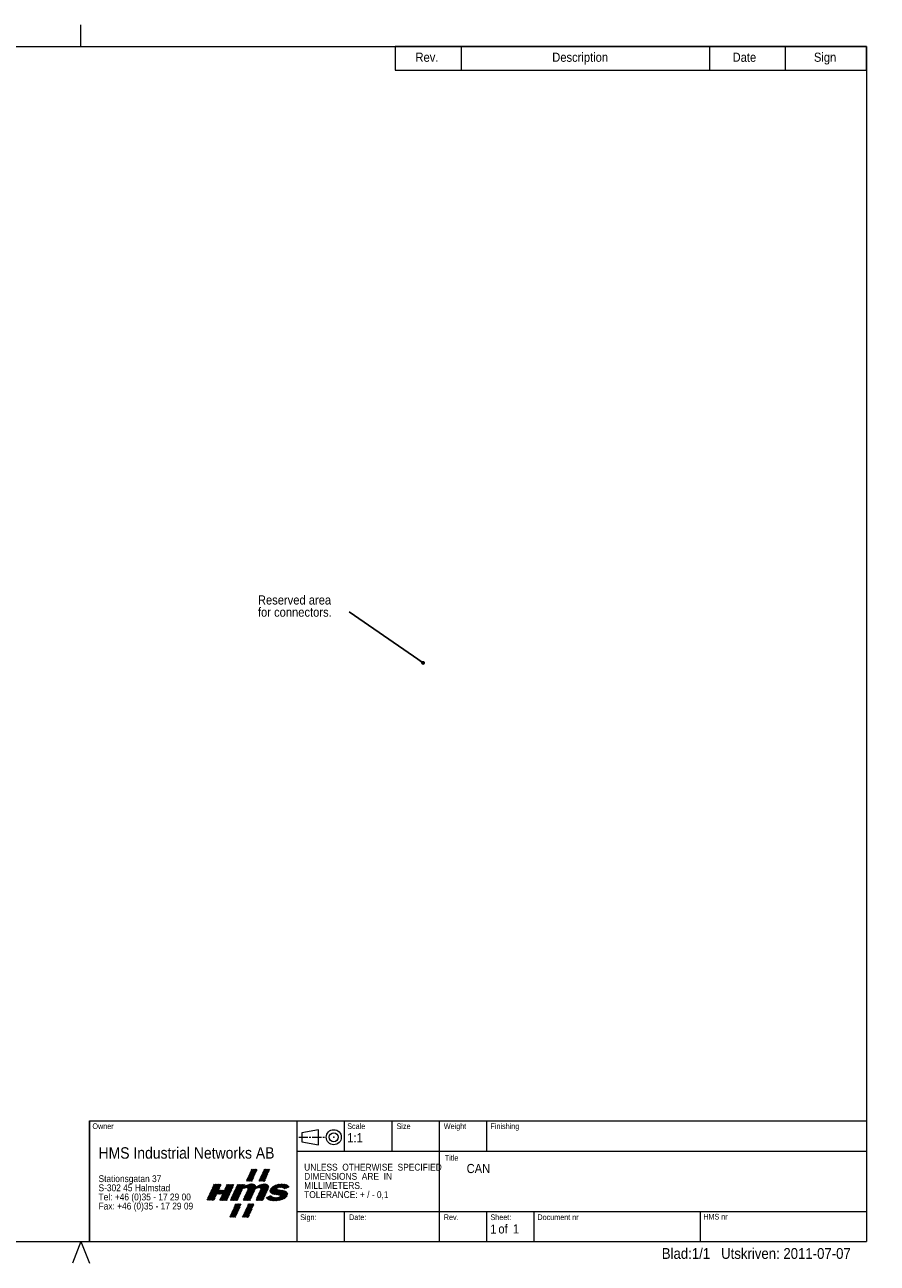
# Model space of a CAD drawing. Header units: millimetres. Extents: x 18 to 412, y 5 to 292.
# Tile 4 of 4: x 215 to 412, y 5 to 292. Entities that reach past the tile are written whole.
import ezdxf

# ---------------------------------------------------------------- set-up
doc = ezdxf.new("R2010")
doc.units = ezdxf.units.MM
doc.header["$PDSIZE"] = -1
doc.linetypes.add('SLD-Solid', pattern=[0])
doc.styles.add('SLDTEXTSTYLE0', font='GOTHIC.TTF', dxfattribs={"width": 0.913})
doc.styles.get("Standard").update_dxf_attribs({"font": 'GOTHIC.TTF'})
doc.dimstyles.new('SLDDIMSTYLE2', dxfattribs={"dimtxt": 0, "dimasz": 0.9, "dimexe": 0, "dimexo": 0.0625, "dimgap": 0, "dimtad": 0, "dimtih": 1, "dimtoh": 1, "dimdec": 0, "dimrnd": 1e-09, "dimzin": 0, "dimdsep": 46, "dimtxsty": 'Standard', "dimblk1": 'DOT', "dimblk2": 'DOT', "dimsah": 1, "dimcen": 0.09, "dimadec": 0, "dimazin": 0, "dimtfac": 0.9, "dimtdec": 0, "dimtofl": 0, "dimtmove": 0, "dimatfit": 3, "dimldrblk": 'DOT', "dimfxl": 0, "dimtolj": 1, "dimtzin": 0, "dimarcsym": 0})

# ---------------------------------------------------------------- blocks, each defined once
blk = doc.blocks.new('Block2_1')
at = {"color": 7, "linetype": 'SLD-Solid', "lineweight": 0}
for p, q in [((6.5, 5), (1, 4)), ((6.5, 0), (6.5, 5)), ((0, 2.5), (3, 2.5)), ((1, 4), (1, 1)), ((1, 1), (6.5, 0)), ((3.5, 2.5), (4, 2.5)), ((4.5, 2.5), (7.5, 2.5)), ((8, 2.5), (8.5, 2.5))]:
    blk.add_line(p, q, dxfattribs=at)
for radius in [2.5, 1.5]:
    blk.add_circle((11.6, 2.5), radius, dxfattribs=at)
at = {"color": 7, "linetype": 'Continuous', "lineweight": 0}
blk.add_point((11.6, 2.5), dxfattribs=at)
blk = doc.blocks.new('Block1_1')
at = {"color": 1, "linetype": 'SLD-Solid', "lineweight": 15}
for p, q in [((15.22, 13.93), (19.14, 17.85)), ((15.3, 14.31), (19.38, 18.39)), ((15.52, 13.93), (18.89, 17.3)), ((15.55, 14.85), (19.3, 18.61)), ((15.79, 15.4), (19, 18.61)), ((15.82, 13.93), (18.64, 16.75)), ((16.04, 15.95), (18.7, 18.61)), ((16.12, 13.93), (18.39, 16.2)), ((16.29, 16.5), (18.4, 18.61)), ((16.42, 13.93), (18.15, 15.66)), ((16.53, 17.04), (18.1, 18.61)), ((16.72, 13.93), (17.9, 15.11)), ((16.78, 17.59), (17.8, 18.61)), ((17.02, 13.93), (17.65, 14.56)), ((17.03, 18.14), (17.5, 18.61)), ((20.02, 13.93), (24.04, 17.94)), ((20.2, 14.41), (24.28, 18.49)), ((20.32, 13.93), (23.79, 17.4)), ((20.44, 14.95), (24.1, 18.61)), ((20.62, 13.93), (23.54, 16.85)), ((20.69, 15.5), (23.8, 18.61)), ((20.92, 13.93), (23.29, 16.3)), ((20.94, 16.05), (23.5, 18.61)), ((21.19, 16.6), (23.2, 18.61)), ((21.22, 13.93), (23.05, 15.76)), ((21.43, 17.14), (22.9, 18.61)), ((21.52, 13.93), (22.8, 15.21)), ((21.68, 17.69), (22.6, 18.61)), ((21.82, 13.93), (22.55, 14.66)), ((21.93, 18.24), (22.3, 18.61)), ((17.32, 13.93), (17.41, 14.01)), ((22.12, 13.93), (22.3, 14.11)), ((9.08, 0.89), (13.24, 5.05)), ((9.33, 1.44), (13.05, 5.16)), ((9.58, 1.99), (12.75, 5.16)), ((9.83, 2.53), (12.45, 5.16)), ((10.07, 3.08), (12.15, 5.16)), ((10.32, 3.63), (11.85, 5.16)), ((10.57, 4.18), (11.55, 5.16)), ((10.81, 4.72), (11.25, 5.16)), ((13.85, 0.56), (18.12, 4.83)), ((14.1, 1.11), (18.15, 5.16)), ((14.35, 1.66), (17.85, 5.16)), ((14.6, 2.21), (17.55, 5.16)), ((14.84, 2.75), (17.25, 5.16)), ((15.09, 3.3), (16.95, 5.16)), ((15.34, 3.85), (16.65, 5.16)), ((15.59, 4.4), (16.35, 5.16)), ((15.83, 4.94), (16.05, 5.16)), ((8.79, 0), (12.75, 3.95)), ((8.84, 0.35), (12.99, 4.5)), ((9.09, 0), (12.5, 3.41)), ((9.39, 0), (12.25, 2.86)), ((9.69, 0), (12, 2.31)), ((9.99, 0), (11.76, 1.77)), ((10.29, 0), (11.51, 1.22)), ((10.59, 0), (11.26, 0.67)), ((10.89, 0), (11.01, 0.12)), ((13.61, 0.02), (17.88, 4.29)), ((13.89, 0), (17.63, 3.74)), ((14.19, 0), (17.38, 3.19)), ((14.49, 0), (17.13, 2.64)), ((14.79, 0), (16.89, 2.1)), ((15.09, 0), (16.64, 1.55)), ((15.39, 0), (16.39, 1)), ((15.69, 0), (16.15, 0.45))]:
    blk.add_line(p, q, dxfattribs=at)
at = {"color": 7, "linetype": 'SLD-Solid', "lineweight": 15}
for p, q in [((0, 6.81), (5.19, 12)), ((0.06, 6.57), (4.94, 11.45)), ((0.25, 7.36), (5.45, 12.56)), ((0.36, 6.57), (4.68, 10.89)), ((0.5, 7.91), (5.34, 12.74)), ((0.66, 6.57), (4.6, 10.51)), ((0.75, 8.46), (5.04, 12.74)), ((0.96, 6.57), (4.9, 10.51)), ((1, 9.01), (4.74, 12.74)), ((1.25, 9.56), (4.44, 12.74)), ((1.26, 6.57), (5.2, 10.51)), ((1.5, 10.11), (4.14, 12.74)), ((1.75, 10.65), (3.84, 12.74)), ((1.99, 11.2), (3.54, 12.74)), ((2.24, 11.75), (3.24, 12.74)), ((2.49, 12.3), (2.94, 12.74)), ((3.99, 9), (5.5, 10.51)), ((4.29, 9), (5.8, 10.51)), ((4.59, 9), (6.1, 10.51)), ((4.86, 6.57), (10.05, 11.76)), ((4.89, 9), (6.4, 10.51)), ((5.11, 7.12), (10.3, 12.31)), ((5.12, 6.52), (9.79, 11.2)), ((5.19, 9), (8.89, 12.7)), ((5.36, 7.66), (10.39, 12.7)), ((5.42, 6.52), (9.54, 10.65)), ((5.49, 9), (9.19, 12.7)), ((5.6, 8.21), (10.09, 12.7)), ((5.72, 6.52), (9.28, 10.09)), ((5.79, 9), (9.49, 12.7)), ((5.85, 8.76), (9.79, 12.7)), ((6.85, 10.96), (8.59, 12.7)), ((7.1, 11.51), (8.29, 12.7)), ((7.35, 12.06), (7.99, 12.7)), ((7.6, 12.61), (7.69, 12.7)), ((9.03, 6.54), (14.59, 12.1)), ((9.13, 6.94), (14.33, 12.13)), ((9.33, 6.54), (15.17, 12.38)), ((9.38, 7.49), (14.58, 12.69)), ((9.63, 8.04), (14.3, 12.71)), ((9.63, 6.54), (13.56, 10.47)), ((9.88, 8.59), (14, 12.71)), ((9.93, 6.54), (13.3, 9.91)), ((10.13, 9.14), (13.7, 12.71)), ((10.38, 9.69), (13.4, 12.71)), ((10.63, 10.23), (13.1, 12.71)), ((10.87, 10.78), (12.8, 12.71)), ((11.12, 11.33), (12.5, 12.71)), ((11.37, 11.88), (12.2, 12.71)), ((11.62, 12.43), (11.9, 12.71)), ((13.92, 6.62), (19.25, 11.96)), ((14.13, 6.54), (19.85, 12.26)), ((14.16, 7.17), (18.93, 11.94)), ((14.25, 11.16), (15.67, 12.58)), ((14.41, 7.72), (18.87, 12.18)), ((14.43, 6.54), (18.6, 10.71)), ((14.66, 11.27), (16.11, 12.72)), ((14.66, 8.27), (18.76, 12.37)), ((14.73, 6.54), (18.34, 10.15)), ((14.91, 8.82), (18.62, 12.53)), ((15.03, 6.54), (18.08, 9.59)), ((15.04, 11.35), (16.5, 12.81)), ((15.16, 9.37), (18.45, 12.66)), ((15.34, 11.35), (16.86, 12.87)), ((15.41, 9.92), (18.25, 12.76)), ((15.55, 11.26), (17.19, 12.9)), ((15.66, 10.47), (18.02, 12.83)), ((15.7, 11.11), (17.49, 12.9)), ((15.76, 10.87), (17.77, 12.88)), ((18.93, 6.84), (23.87, 11.78)), ((18.93, 6.54), (23.8, 11.41)), ((18.97, 11.08), (20.39, 12.5)), ((19.18, 7.38), (23.84, 12.05)), ((19.23, 6.54), (23.61, 10.92)), ((19.42, 7.93), (23.75, 12.26)), ((19.44, 11.25), (20.86, 12.67)), ((19.53, 6.54), (23.35, 10.36)), ((19.67, 8.48), (23.63, 12.44)), ((19.83, 11.34), (21.27, 12.77)), ((19.83, 6.54), (23.1, 9.81)), ((19.92, 9.03), (23.48, 12.59)), ((20.16, 11.37), (21.64, 12.84)), ((20.17, 9.58), (23.3, 12.71)), ((20.41, 11.32), (21.98, 12.89)), ((20.42, 10.13), (23.08, 12.79)), ((20.58, 11.19), (22.29, 12.9)), ((20.65, 10.66), (22.84, 12.85)), ((20.68, 10.99), (22.58, 12.89)), ((24.28, 10.09), (26.74, 12.55)), ((24.3, 9.81), (27.18, 12.69)), ((24.31, 10.42), (26.23, 12.34)), ((24.39, 9.6), (27.55, 12.76)), ((24.5, 9.41), (27.89, 12.8)), ((24.5, 10.91), (25.65, 12.06)), ((24.66, 9.27), (28.23, 12.84)), ((24.85, 9.16), (28.55, 12.86)), ((25.06, 9.07), (27.06, 11.07)), ((25.27, 8.98), (27.1, 10.81)), ((25.51, 8.92), (27.31, 10.72)), ((25.76, 8.87), (27.55, 10.66)), ((26.02, 8.83), (27.82, 10.63)), ((26.28, 8.79), (28.08, 10.59)), ((26.54, 8.75), (28.34, 10.55)), ((26.58, 6.39), (30.33, 10.14)), ((26.81, 8.72), (28.62, 10.53)), ((26.9, 6.41), (30.53, 10.04)), ((27.07, 8.68), (28.9, 10.51)), ((27.23, 6.44), (30.71, 9.92)), ((27.33, 8.64), (29.16, 10.47)), ((27.35, 11.36), (28.86, 12.87)), ((27.57, 6.48), (30.87, 9.78)), ((27.59, 8.6), (29.41, 10.42)), ((27.78, 11.49), (29.15, 12.86)), ((27.84, 8.55), (29.65, 10.36)), ((27.91, 6.52), (31, 9.61)), ((28.06, 8.47), (29.88, 10.29)), ((28.12, 11.53), (29.45, 12.85)), ((28.25, 8.36), (30.11, 10.22)), ((28.41, 11.52), (29.72, 12.83)), ((28.7, 11.51), (29.99, 12.8)), ((28.95, 11.46), (30.24, 12.75)), ((29.17, 11.38), (30.48, 12.69)), ((29.4, 11.31), (30.72, 12.63)), ((29.6, 11.21), (30.95, 12.56)), ((29.74, 11.05), (31.15, 12.46)), ((29.97, 10.98), (31.33, 12.34)), ((30.45, 11.16), (31.48, 12.19)), ((30.93, 11.34), (31.62, 12.03)), ((31.4, 11.51), (31.73, 11.84)), ((1.56, 6.57), (3.66, 8.67)), ((1.86, 6.57), (3.4, 8.11)), ((2.16, 6.57), (3.15, 7.56)), ((2.46, 6.57), (2.89, 7)), ((6.02, 6.52), (9.03, 9.53)), ((6.32, 6.52), (8.77, 8.98)), ((6.62, 6.52), (8.51, 8.42)), ((6.92, 6.52), (8.26, 7.87)), ((7.22, 6.52), (8, 7.31)), ((7.52, 6.52), (7.75, 6.76)), ((10.23, 6.54), (13.05, 9.36)), ((10.53, 6.54), (12.79, 8.8)), ((10.83, 6.54), (12.53, 8.24)), ((11.13, 6.54), (12.28, 7.69)), ((11.43, 6.54), (12.02, 7.13)), ((11.73, 6.54), (11.77, 6.58)), ((15.33, 6.54), (17.83, 9.04)), ((15.63, 6.54), (17.57, 8.48)), ((15.93, 6.54), (17.32, 7.93)), ((16.23, 6.54), (17.06, 7.37)), ((16.53, 6.54), (16.81, 6.81)), ((20.13, 6.54), (22.84, 9.25)), ((20.43, 6.54), (22.59, 8.7)), ((20.73, 6.54), (22.33, 8.14)), ((21.03, 6.54), (22.07, 7.58)), ((21.33, 6.54), (21.82, 7.03)), ((22.88, 7.49), (23.2, 7.81)), ((23.01, 7.31), (23.72, 8.03)), ((23.14, 7.15), (24.24, 8.25)), ((23.29, 7), (24.76, 8.47)), ((23.46, 6.87), (24.92, 8.33)), ((23.66, 6.76), (25.05, 8.16)), ((23.87, 6.68), (25.2, 8.01)), ((24.09, 6.6), (25.38, 7.89)), ((24.33, 6.54), (25.59, 7.8)), ((24.57, 6.48), (25.82, 7.73)), ((24.83, 6.44), (26.07, 7.68)), ((25.09, 6.4), (26.34, 7.65)), ((25.37, 6.37), (26.62, 7.63)), ((25.66, 6.37), (26.92, 7.63)), ((25.96, 6.37), (27.25, 7.66)), ((26.27, 6.38), (27.65, 7.76)), ((28.3, 6.6), (31.11, 9.42)), ((28.73, 6.74), (31.15, 9.16)), ((29.2, 6.9), (31.1, 8.81)), ((29.76, 7.17), (30.91, 8.32))]:
    blk.add_line(p, q, dxfattribs=at)
blk = doc.blocks.new('SW_NOTE_0')
at = {"color": 0, "linetype": 'Continuous', "lineweight": 0, "char_height": 1.5875, "attachment_point": 1, "style": 'SLDTEXTSTYLE0'}
for s, insert in [('Stationsgatan 37', (0, 2.03)), ('S-302 45 Halmstad', (0, -0.09)), ('Tel: +46 (0)35 - 17 29 00', (0, -2.21)), ('Fax: +46 (0)35 - 17 29 09', (0, -4.32))]:
    blk.add_mtext(s, dxfattribs=dict(at, insert=insert))
blk = doc.blocks.new('SW_NOTE_1')
at = {"color": 0, "linetype": 'Continuous', "lineweight": 0, "char_height": 1.5875, "attachment_point": 1, "style": 'SLDTEXTSTYLE0'}
for s, insert in [('UNLESS  OTHERWISE  SPECIFIED', (0, 2.03)), ('DIMENSIONS  ARE  IN ', (0, -0.09)), ('MILLIMETERS.', (0, -2.21)), ('TOLERANCE: + / - 0,1', (0, -4.32))]:
    blk.add_mtext(s, dxfattribs=dict(at, insert=insert))
blk = doc.blocks.new('SW_TABLEANNOTATION_0')
at = {"color": 0, "linetype": 'SLD-Solid', "lineweight": 0}
for p, q in [((0, 0), (0, -5.5)), ((109.19, 0), (0, 0)), ((15.26, 0), (15.26, -5.5)), ((72.75, 0), (72.75, -5.5)), ((90.35, 0), (90.35, -5.5)), ((109.19, -5.5), (109.19, 0)), ((0, -5.5), (109.19, -5.5))]:
    blk.add_line(p, q, dxfattribs=at)
at = {"color": 0, "linetype": 'SLD-Solid', "lineweight": 0, "attachment_point": 1, "style": 'SLDTEXTSTYLE0'}
for s, insert, char_height in [('Rev.', (4.68, -1.46), 2.117), ('Description', (36.36, -1.46), 2.1167), ('Date', (78.14, -1.46), 2.117), ('Sign', (96.98, -1.46), 2.117)]:
    blk.add_mtext(s, dxfattribs=dict(at, insert=insert, char_height=char_height))
blk = doc.blocks.new('SW_NOTE_2')
at = {"color": 0, "linetype": 'Continuous', "lineweight": 0, "char_height": 2.1167, "attachment_point": 1, "style": 'SLDTEXTSTYLE0'}
for s, insert in [('Reserved area', (-21.16, 3.8)), ('for connectors.', (-21.16, 0.98))]:
    blk.add_mtext(s, dxfattribs=dict(at, insert=insert))
blk = doc.blocks.new('_DOT')
at = {"color": 0, "linetype": 'ByBlock', "lineweight": -2}
blk.add_line((-0.5, 0), (-1, 0), dxfattribs=at)
at = {"color": 0, "linetype": 'ByBlock', "const_width": 0.5}
blk.add_lwpolyline([(-0.25, 0, 1), (0.25, 0, 1)], format="xyb", close=True, dxfattribs=at)

msp = doc.modelspace()

# ---------------------------------------------------------------- linework, layer by layer
at = {"color": 7, "linetype": 'SLD-Solid', "lineweight": 0}
for p, q in [((228, 287), (228, 292)), ((20, 287), (410, 287)), ((410, 287), (410, 10)), ((230, 10), (230, 38.01)), ((230, 38), (410, 38)), ((230, 38), (230, 10)), ((278, 38), (278, 10)), ((289, 38), (289, 31)), ((300, 38), (300, 31)), ((311, 38), (311, 10)), ((322, 31), (322, 38)), ((278, 31), (410, 31)), ((278, 17), (410, 17)), ((289, 17), (289, 10)), ((322, 10), (322, 17)), ((333, 10), (333, 17)), ((371.5, 10), (371.5, 17)), ((20, 10), (410, 10)), ((228, 10), (226, 5)), ((228, 10), (230, 5)), ((230, 10), (410, 10)), ((230, 10), (410, 10)), ((230, 10), (265, 10)), ((265, 10), (311, 10))]:
    msp.add_line(p, q, dxfattribs=at)

# ---------------------------------------------------------------- block references
msp.add_blockref('SW_TABLEANNOTATION_0', (300.81, 287), dxfattribs=at)
at = {"color": 1, "linetype": 'Continuous', "lineweight": 0}
msp.add_blockref('SW_NOTE_2', (290.15, 155.96), dxfattribs=at)
at = {"color": 7, "linetype": 'Continuous'}
for name, p, xscale, yscale, zscale in [('Block2_1', (278.44, 32.45), 0.7000000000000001, 0.7000000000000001, 0.7000000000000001), ('Block1_1', (257.19, 15.64), 0.6, 0.6, 0.6)]:
    msp.add_blockref(name, p, dxfattribs=dict(at, xscale=xscale, yscale=yscale, zscale=zscale))
at = {"color": 7, "linetype": 'Continuous', "lineweight": 0}
for name, p in [('SW_NOTE_1', (279.7, 26.02)), ('SW_NOTE_0', (232.07, 23.36))]:
    msp.add_blockref(name, p, dxfattribs=at)

# ---------------------------------------------------------------- texts
at = {"color": 7, "linetype": 'Continuous', "lineweight": 0, "attachment_point": 1, "style": 'SLDTEXTSTYLE0'}
for s, insert, char_height in [('Owner', (230.65, 37.42), 1.323), ('Scale ', (289.68, 37.42), 1.323), ('Size', (301.1, 37.42), 1.323), ('Weight', (312.05, 37.42), 1.323), ('Finishing', (322.85, 37.42), 1.323), ('1:1', (289.68, 35.16), 2.117), ('HMS Industrial Networks AB', (232.07, 31.88), 2.6458), ('Title', (312.28, 30.08), 1.323), ('Sign:', (278.78, 16.32), 1.323), ('Date:', (290.11, 16.32), 1.323), ('Rev.', (312.05, 16.32), 1.323), ('Sheet:', (322.85, 16.32), 1.323), ('Document nr', (333.74, 16.32), 1.3229), ('HMS nr', (372.15, 16.44), 1.323), ('1', (322.79, 13.96), 2.12), ('of', (324.69, 14.01), 2.117), ('1', (328.04, 14.01), 2.12), ('Blad:1/1   Utskriven: 2011-07-07 ', (362.55, 8.51), 2.5)]:
    msp.add_mtext(s, dxfattribs=dict(at, insert=insert, char_height=char_height))
at = {"color": 1, "linetype": 'Continuous', "lineweight": 0, "insert": (317.34, 28.01), "char_height": 2.117, "attachment_point": 1, "style": 'SLDTEXTSTYLE0'}
msp.add_mtext('CAN', dxfattribs=at)

# ---------------------------------------------------------------- leaders
at = {"color": 1, "linetype": 'Continuous', "lineweight": 0}
msp.add_leader([(307.24, 144.12), (290.15, 155.96)], dimstyle='SLDDIMSTYLE2', dxfattribs=at)

doc.saveas('drawing.dxf')
